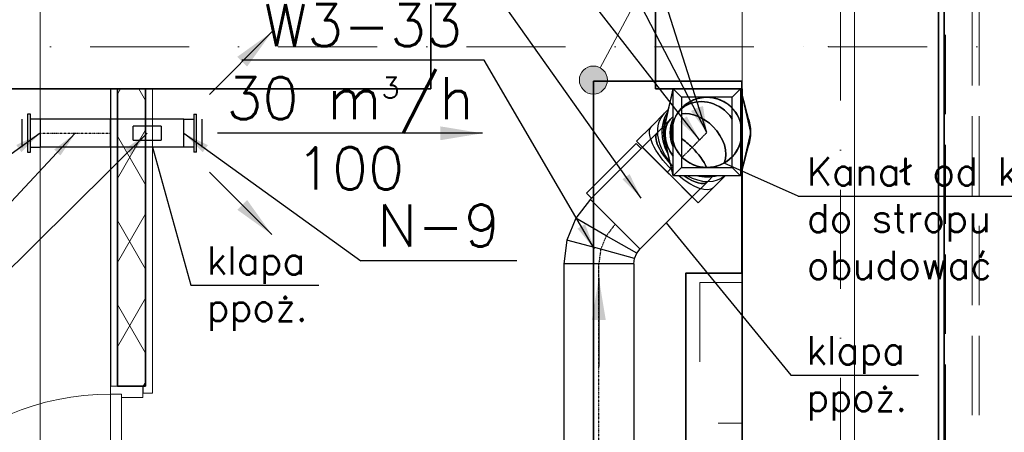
# Model space of a CAD drawing. Header units: millimetres. Extents: x -8078 to 241103, y -4319 to 602442.
# Tile 98 of 148: x 107137 to 110644, y 253239 to 254708. Entities that reach past the tile are written whole.
import ezdxf

# ---------------------------------------------------------------- set-up
doc = ezdxf.new("R2010")
doc.units = ezdxf.units.MM
doc.header["$MEASUREMENT"] = 0
for name, pattern in [('DASHDOT', [1, 0.5, -0.25, 0, -0.25]), ('Krawędzie ukryte', [3.912222, 2.822222, -1.09]), ('Kropki i Kreski', [6.702778, 3.527778, -1.763889, 0, -1.411111]), ('Przerywana', [5.644444, 2.822222, -2.822222])]:
    doc.linetypes.add(name, pattern=pattern)
for name, color, linetype in [('#IS_wentylacja_opisy_bud', 7, 'Continuous'), ('#podkład', 252, 'Continuous'), ('- A - ocieplenie', 7, 'Continuous'), ('- strefy pomieszczeń', 7, 'Continuous'), ('2D - Rysunki i Obrazki', 7, 'Continuous'), ('Drzwi Archicad', 7, 'Continuous'), ('FLUID-N', 7, 'Continuous'), ('FLUID-N-150-ARRGR', 7, 'Continuous'), ('FLUID-N-150-NUM', 7, 'Continuous'), ('FLUID-N-SYM', 7, 'Continuous'), ('FLUID-W3', 7, 'Continuous'), ('FLUID-W3-150-ARRDU', 7, 'Continuous'), ('FLUID-W3-150-NUM', 7, 'Continuous'), ('FLUID-W3-INS', 7, 'Continuous'), ('FLUID-W3-SYM', 7, 'Continuous'), ('Instalacje - Elektryczne', 7, 'Continuous'), ('Konstrukcja - Siatka mod', 7, 'Continuous'), ('Konstrukcja - Stropy', 7, 'Continuous'), ('Konstrukcja - Ściany działowe', 7, 'Continuous'), ('Konstrukcja - Ściany nośne wew..P', 7, 'Continuous'), ('Konstrukcja - Ściany zewnętrzne', 7, 'Continuous'), ('Opisy - Etykiety', 7, 'Continuous')]:
    doc.layers.add(name, color=color, linetype=linetype)
doc.styles.add('FDBES', font='simplex.shx')
doc.styles.add('STYL_AUTOMATYCZNY_6', font='txt')
doc.dimstyles.new('FDBES', dxfattribs={"dimscale": 50, "dimtxt": 4, "dimasz": 2.5, "dimexe": 0.8, "dimexo": 2, "dimgap": 1, "dimtad": 1, "dimdsep": 46, "dimtxsty": 'FDBES', "dimcen": 2.5, "dimclrd": 4, "dimclre": 5, "dimadec": 0, "dimazin": 0, "dimtfac": 1, "dimtmove": 0, "dimatfit": 3, "dimfxl": 1, "dimarcsym": 0})

# ---------------------------------------------------------------- blocks, each defined once
blk = doc.blocks.new('SDFGHB')
at = {"layer": 'Konstrukcja - Ściany działowe', "linetype": 'Continuous', "lineweight": 13}
h = blk.add_hatch(dxfattribs=at)
h.set_pattern_fill('Izolacja_miękka_0001', color=252, style=0, pattern_type=2)
h.set_pattern_definition([(60, (-208051.03, 747718.21), (-129.90381, 75), []), (120, (-208051.03, 747718.21), (129.90381, 75), [])])
h.paths.add_polyline_path([(47092.6, 465081.5), (47182.6, 465081.5), (47192.6, 465081.5), (47192.6, 466140.5), (47092.6, 466140.5)])
at = {"layer": 'Opisy - Etykiety', "linetype": 'Continuous', "lineweight": 13}
blk.add_hatch(color=252, dxfattribs=at).paths.add_polyline_path([(48738, 466171.9), (48741.8, 466152.7), (48752.6, 466136.5), (48768.9, 466125.7), (48788, 466121.9), (48807.1, 466125.7), (48823.4, 466136.5), (48834.2, 466152.7), (48838, 466171.9), (48834.2, 466191), (48823.4, 466207.2), (48807.1, 466218.1), (48788, 466221.9), (48768.9, 466218.1), (48752.6, 466207.2), (48741.8, 466191)])
at = {"layer": '- A - ocieplenie', "color": 252, "linetype": 'Continuous', "lineweight": 35, "ltscale": 100, "flags": 128}
for points in [[(50017.6, 471809.9), (50017.6, 459110.5)], [(50037.6, 459110.5), (50037.6, 471809.9)]]:
    blk.add_lwpolyline(points, dxfattribs=at)
at = {"layer": '- A - ocieplenie', "color": 252, "linetype": 'Krawędzie ukryte', "lineweight": 20, "ltscale": 100, "flags": 128}
for points in [[(50017.6, 471809.9), (50017.6, 459110.5)], [(50041.7, 471809.9), (50041.7, 459110.5)], [(50137.6, 459110.5), (50137.6, 471809.9)], [(50161.7, 459110.5), (50161.7, 471809.9)]]:
    blk.add_lwpolyline(points, dxfattribs=at)
at = {"color": 252, "linetype": 'Continuous', "lineweight": 35, "ltscale": 100, "flags": 128}
blk.add_lwpolyline([(48788, 466167.5), (49317.3, 466167.5), (49317.3, 465483.9), (49117, 465483.9), (49117, 463960.5), (48788, 463960.5)], close=True, dxfattribs=at)
at = {"layer": '2D - Rysunki i Obrazki', "color": 252, "linetype": 'Continuous', "lineweight": 13, "ltscale": 100, "flags": 128}
blk.add_lwpolyline([(46817.6, 467790.5), (49317.6, 467790.5), (49317.6, 463960.5), (46817.6, 463960.5)], close=True, dxfattribs=at)
at = {"layer": 'Drzwi Archicad', "color": 252, "linetype": 'Continuous', "lineweight": 35, "ltscale": 100}
for p, q in [((48208.7, 466140.5), (48208.7, 466440.5)), ((49008.7, 466140.5), (49008.7, 466440.5)), ((47092.6, 465081.5), (47182.6, 465081.5)), ((47092.6, 465081.5), (47182.6, 465081.5))]:
    blk.add_line(p, q, dxfattribs=at)
at = {"layer": 'Drzwi Archicad', "color": 252, "linetype": 'Continuous', "lineweight": 13, "ltscale": 100}
for p, q in [((47067.6, 465053.5), (47067.6, 465081.5)), ((47067.6, 465081.5), (47182.6, 465081.5)), ((47067.6, 465081.5), (47092.6, 465081.5)), ((47067.6, 465081.5), (47092.6, 465081.5)), ((47182.6, 465081.5), (47182.6, 465041.5)), ((47182.6, 465056.5), (47217.6, 465056.5)), ((47217.6, 465081.5), (47217.6, 465056.5)), ((47107.6, 465053.5), (47067.6, 465053.5)), ((47067.6, 465053.5), (47067.6, 464129.5)), ((47107.6, 465053.5), (47067.6, 465053.5)), ((47107.6, 465041.5), (47107.6, 465053.5)), ((47107.6, 464129.5), (47107.6, 465053.5)), ((47182.6, 465041.5), (47107.6, 465041.5))]:
    blk.add_line(p, q, dxfattribs=at)
blk.add_arc((47067.6, 464129.5), 924, 90, 180, dxfattribs=at)
at = {"layer": 'Instalacje - Elektryczne', "color": 252, "linetype": 'Przerywana', "lineweight": 20, "ltscale": 100, "flags": 128}
blk.add_lwpolyline([(49167.6, 465450.5), (49167.6, 464950.5), (49317.6, 464950.5), (49317.6, 465450.5)], close=True, dxfattribs=at)
at = {"layer": 'Konstrukcja - Siatka mod', "color": 252, "linetype": 'Kropki i Kreski', "lineweight": 13, "ltscale": 100}
for p, q in [((49667.6, 474496.4), (49667.6, 457531.6)), ((20180, 466290.5), (49624.6, 466290.5)), ((49624.6, 466290.5), (50624.6, 466290.5))]:
    blk.add_line(p, q, dxfattribs=at)
blk.add_point((49624.6, 466290.5), dxfattribs=at)
blk.add_point((49624.6, 466290.5), dxfattribs=at)
at = {"layer": 'Konstrukcja - Stropy', "color": 252, "linetype": 'Continuous', "lineweight": 13, "ltscale": 100, "flags": 128}
blk.add_lwpolyline([(22777.6, 458509.7), (34592.6, 458509.7), (34592.6, 463961.5), (37297.6, 463961.5), (37297.6, 458509.7), (49718.3, 458509.7), (49718.3, 471788.6), (40377.6, 471788.6), (40377.6, 466428.5), (30297.6, 466428.5), (30297.6, 467849.4), (22777.6, 467849.4)], close=True, dxfattribs=at)
at = {"layer": 'Konstrukcja - Ściany działowe', "color": 252, "linetype": 'Continuous', "lineweight": 13, "ltscale": 100}
for p, q in [((47092.6, 466140.5), (47067.6, 466140.5)), ((47067.6, 465081.5), (47092.6, 465081.5)), ((47182.6, 465056.5), (47217.6, 465056.5)), ((47217.6, 465081.5), (47217.6, 465056.5))]:
    blk.add_line(p, q, dxfattribs=at)
at = {"layer": 'Konstrukcja - Ściany działowe', "color": 252, "linetype": 'Continuous', "lineweight": 35, "ltscale": 100}
for p, q in [((47092.6, 466140.5), (47092.6, 465081.5)), ((47192.6, 466140.5), (47092.6, 466140.5)), ((47192.6, 465081.5), (47192.6, 466140.5)), ((47092.6, 465081.5), (47182.6, 465081.5)), ((47192.6, 465081.5), (47182.6, 465081.5))]:
    blk.add_line(p, q, dxfattribs=at)
at = {"layer": 'Konstrukcja - Ściany działowe', "color": 252, "linetype": 'Continuous', "lineweight": 25, "ltscale": 100}
for p, q in [((47217.6, 466140.5), (47192.6, 466140.5)), ((47182.6, 465081.5), (47182.6, 465056.5))]:
    blk.add_line(p, q, dxfattribs=at)
at = {"layer": 'Konstrukcja - Ściany działowe', "color": 252, "linetype": 'Continuous', "lineweight": 25, "ltscale": 100, "flags": 128}
blk.add_lwpolyline([(47067.6, 466140.5), (47067.6, 465081.5)], dxfattribs=at)
at = {"layer": 'Konstrukcja - Ściany działowe', "color": 252, "linetype": 'Continuous', "lineweight": 13, "ltscale": 100, "flags": 128}
blk.add_lwpolyline([(47217.6, 465081.5), (47217.6, 466140.5)], dxfattribs=at)
at = {"layer": 'Konstrukcja - Ściany nośne wew..P', "color": 252, "linetype": 'Continuous', "lineweight": 35, "ltscale": 100}
for p, q in [((48208.7, 466140.5), (48208.7, 466440.5)), ((49008.7, 466140.5), (49008.7, 466440.5))]:
    blk.add_line(p, q, dxfattribs=at)
at = {"layer": 'Konstrukcja - Ściany nośne wew..P', "color": 252, "linetype": 'Continuous', "lineweight": 35, "ltscale": 100, "flags": 128}
for points in [[(46333.9, 466140.5), (48208.7, 466140.5)], [(49008.7, 466140.5), (49317.6, 466140.5)]]:
    blk.add_lwpolyline(points, dxfattribs=at)
at = {"layer": 'Konstrukcja - Ściany zewnętrzne', "color": 252, "linetype": 'Continuous', "lineweight": 35, "ltscale": 100, "flags": 128}
for points in [[(50017.6, 458490.5), (50017.6, 471810.5)], [(49317.6, 466140.5), (49317.6, 458910.5)]]:
    blk.add_lwpolyline(points, dxfattribs=at)
at = {"layer": 'Opisy - Etykiety', "color": 252, "linetype": 'Continuous', "lineweight": 13, "ltscale": 100}
blk.add_line((48811.7, 466215.9), (49044.1, 466647.8), dxfattribs=at)
blk.add_circle((48788, 466171.9), 50, dxfattribs=at)
at = {"layer": '- strefy pomieszczeń', "color": 252, "linetype": 'Continuous', "lineweight": 13, "insert": (47336.6, 466769.8), "char_height": 200, "attachment_point": 1, "style": 'STYL_AUTOMATYCZNY_6'}
blk.add_mtext('\\A1;{\\pql;\\pt0,500;\\fGeneva CE|b0|i0|c0|p0;\\W1.000000;A: 7,65\\fGeneva CE|b0|i0|c0|p0;\\W1.000000;\\A1{\\H.66x;\\S^  ;}\\fGeneva CE|b0|i0|c0|p0;\\W1.000000; m\\fGeneva CE|b0|i0|c0|p0;\\W1.000000;\\A1{\\H.66x;\\S2^  ;}}', dxfattribs=at)
blk = doc.blocks.new('*U56492')
at = {"color": 14, "linetype": 'Continuous', "lineweight": -2}
for p, q in [((-125, 50), (-125, 49.8)), ((-125, 49.8), (-125, 0)), ((125, 49.8), (125, 50)), ((125, 0), (125, 49.8)), ((-125, 0), (-125, -49.8)), ((125, -49.8), (125, 0)), ((-125, -49.8), (-125, -50)), ((125, -50), (125, -49.8))]:
    blk.add_line(p, q, dxfattribs=at)
at = {"color": 0, "linetype": 'ByBlock', "lineweight": -2}
for p, q in [((125, 50), (-125, 50)), ((125, -50), (-125, -50))]:
    blk.add_line(p, q, dxfattribs=at)
at = {"layer": 'FLUID-N-SYM', "color": 2, "linetype": 'DASHDOT', "lineweight": -3}
blk.add_line((-125, 0), (125, 0), dxfattribs=at)
blk = doc.blocks.new('*U56493')
at = {"color": 14, "linetype": 'Continuous', "lineweight": -2}
for p, q in [((-131, 50), (-131, 49.8)), ((-131, 49.8), (-131, 0)), ((131, 49.8), (131, 50)), ((131, 0), (131, 49.8)), ((-131, 0), (-131, -49.8)), ((131, -49.8), (131, 0)), ((-131, -49.8), (-131, -50)), ((131, -50), (131, -49.8))]:
    blk.add_line(p, q, dxfattribs=at)
at = {"color": 0, "linetype": 'ByBlock', "lineweight": -2}
for p, q in [((131, 50), (-131, 50)), ((50, 25), (-50, 25)), ((-50, -25), (-50, 25)), ((50, 25), (50, -25)), ((-50, -25), (50, -25)), ((131, -50), (-131, -50))]:
    blk.add_line(p, q, dxfattribs=at)
blk = doc.blocks.new('*U56494')
at = {"color": 0, "linetype": 'ByBlock', "lineweight": -2}
for p, q in [((-67.5, 0, 45), (67.5, 0, 45)), ((-67.2, 0, 35), (-67.5, 0, 35)), ((-67.5, 0, 35), (-67.5, 0, 45)), ((67.2, 0, 35), (-67.2, 0, 35)), ((-50, 0, 0), (-50, 0, 35)), ((-50, 0, 65), (50, 0, 65)), ((50, 0, 35), (50, 0, 0)), ((67.5, 0, 35), (67.2, 0, 35)), ((67.5, 0, 45), (67.5, 0, 35))]:
    blk.add_line(p, q, dxfattribs=at)
at = {"color": 14, "linetype": 'Continuous', "lineweight": -2}
for p, q in [((-50, 0), (48.5, 0)), ((49, 0), (48.5, 0)), ((49, 0), (49.5, 0)), ((49.8, 0), (49.5, 0)), ((49.8, 0), (50, 0))]:
    blk.add_line(p, q, dxfattribs=at)
blk = doc.blocks.new('*U56495')
at = {"color": 0, "linetype": 'ByBlock', "lineweight": -2}
for p, q in [((-67.2, 0, 45), (-67.5, 0, 45)), ((-67.5, 0, 35), (-67.5, 0, 45)), ((-67.5, 0, 35), (67.5, 0, 35)), ((67.2, 0, 45), (-67.2, 0, 45)), ((-50, 0, 0), (-50, 0, 35)), ((50, 0, 65), (-50, 0, 65)), ((50, 0, 35), (50, 0, 0)), ((67.5, 0, 45), (67.2, 0, 45)), ((67.5, 0, 45), (67.5, 0, 35))]:
    blk.add_line(p, q, dxfattribs=at)
at = {"color": 14, "linetype": 'Continuous', "lineweight": -2}
for p, q in [((-49.8, 0), (-50, 0)), ((-49.8, 0), (-49.5, 0)), ((-49, 0), (-49.5, 0)), ((-49, 0), (-48.5, 0)), ((50, 0), (-48.5, 0))]:
    blk.add_line(p, q, dxfattribs=at)
blk = doc.blocks.new('*U85674')
at = {"color": 0, "linetype": 'ByBlock', "lineweight": -2}
for p, q in [((0.1, -7.6, 125), (0.1, -21.2, 125)), ((0.1, -21.2, 125), (0.1, -86, 125)), ((-0.1, -85.9, -125), (-0.1, -56.7, -125)), ((-0.1, -162.5, -125), (-0.1, -85.9, -125)), ((0.1, -86, 125), (0.1, -162.5, 125))]:
    blk.add_line(p, q, dxfattribs=at)
at = {"color": 14, "linetype": 'Continuous', "lineweight": -2, "extrusion": (-1, 1.60809e-16, 0.000787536)}
blk.add_ellipse((0, 37.5, 0.1), major_axis=(0, 125, 0), ratio=1, start_param=0.495624, end_param=1.075172, dxfattribs=at)
at = {"color": 3, "linetype": 'Continuous', "lineweight": -3, "extrusion": (-1, 1.60787e-16, 0.000787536)}
blk.add_ellipse((0, 22.3, 0.1), major_axis=(0.1, -0.2, 125), ratio=0.923879, start_param=0.105329, end_param=1.572854, dxfattribs=at)
at = {"color": 3, "linetype": 'Continuous', "lineweight": -3, "extrusion": (-1, 1.60772e-16, 0.000787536)}
blk.add_ellipse((0, 22.3, 0.1), major_axis=(-0.1, 0.2, -125), ratio=0.923879, start_param=4.714447, end_param=4.956914, dxfattribs=at)
at = {"color": 3, "linetype": 'Continuous', "lineweight": -3, "extrusion": (1, -1.60788e-16, -0.000787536)}
blk.add_ellipse((0, 22.3, 0.1), major_axis=(-0.1, 0.2, -125), ratio=0.923879, start_param=1.568738, end_param=3.036263, dxfattribs=at)
at = {"color": 3, "linetype": 'Continuous', "lineweight": -3, "extrusion": (1, -1.60757e-16, -0.000787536)}
blk.add_ellipse((0, 22.3, 0.1), major_axis=(-0.1, 0.2, -125), ratio=0.923879, start_param=1.326271, end_param=1.568738, dxfattribs=at)
at = {"color": 3, "linetype": 'Continuous', "lineweight": -3, "extrusion": (-1, 1.60776e-16, 0.000787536)}
for start_param, end_param in [(4.713503, 6.003983), (6.003983, 6.005956)]:
    blk.add_ellipse((0, -21.1, 0), major_axis=(-0.1, 0.1, -125), ratio=0.707107, start_param=start_param, end_param=end_param, dxfattribs=at)
at = {"color": 3, "linetype": 'Continuous', "lineweight": -3, "extrusion": (1, -1.60779e-16, -0.000787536)}
blk.add_ellipse((0, -21.1, 0), major_axis=(-0.1, 0.1, -125), ratio=0.707107, start_param=0.279202, end_param=1.569683, dxfattribs=at)
at = {"color": 3, "linetype": 'Continuous', "lineweight": -3, "extrusion": (1, -1.60781e-16, -0.000787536)}
blk.add_ellipse((0, 22.3, 0.1), major_axis=(-0.1, 0.2, -125), ratio=0.923879, start_param=0.066464, end_param=0.161959, dxfattribs=at)
at = {"color": 14, "linetype": 'Continuous', "lineweight": -3, "extrusion": (-1, 1.60811e-16, 0.000787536)}
for major_axis in [(0, -125), (0, 125)]:
    blk.add_ellipse((0, 37.5, 0.1), major_axis=major_axis, ratio=1, start_param=4.712389, end_param=4.908739, dxfattribs=at)
at = {"color": 3, "linetype": 'Continuous', "lineweight": -3, "extrusion": (-1, 1.60788e-16, 0.000787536)}
blk.add_ellipse((0, -21.1, 0), major_axis=(0.1, -0.1, 125), ratio=0.707107, start_param=0.487824, end_param=1.57191, dxfattribs=at)
at = {"color": 3, "linetype": 'Continuous', "lineweight": -3, "extrusion": (1, -1.60761e-16, -0.000787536)}
blk.add_ellipse((0, -21.1, 0), major_axis=(-0.1, 0.1, -125), ratio=0.707107, start_param=1.569683, end_param=2.653769, dxfattribs=at)
at = {"color": 14, "linetype": 'Continuous', "lineweight": -2, "extrusion": (-1, 1.60808e-16, 0.000787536)}
blk.add_ellipse((0, 37.5, 0.1), major_axis=(0, -125, 0), ratio=1, start_param=4.908739, end_param=6.30403, dxfattribs=at)
at = {"color": 3, "linetype": 'Continuous', "lineweight": -3, "extrusion": (-1, 1.60759e-16, 0.000787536)}
blk.add_ellipse((0, 22.3, 0.1), major_axis=(0.1, -0.2, 125), ratio=0.923879, start_param=5.111059, end_param=5.967643, dxfattribs=at)
at = {"color": 3, "linetype": 'Continuous', "lineweight": -3, "extrusion": (1, -1.60772e-16, -0.000787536)}
blk.add_ellipse((0, 22.3, 0.1), major_axis=(0.1, -0.2, 125), ratio=0.923879, start_param=0.315542, end_param=1.172127, dxfattribs=at)
at = {"color": 3, "linetype": 'Continuous', "lineweight": -3, "extrusion": (-1, 1.60829e-16, 0.000787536)}
blk.add_ellipse((0, -21.1, 0), major_axis=(0.1, -0.1, 125), ratio=0.707107, start_param=4.913631, end_param=6.284299, dxfattribs=at)
at = {"color": 3, "linetype": 'Continuous', "lineweight": -3, "extrusion": (1, -1.60852e-16, -0.000787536)}
blk.add_ellipse((0, -21.1, 0), major_axis=(0.1, -0.1, 125), ratio=0.707107, start_param=6.282072, end_param=7.652739, dxfattribs=at)
at = {"color": 3, "linetype": 'Continuous', "lineweight": -3, "extrusion": (-1, 1.60769e-16, 0.000787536)}
for start_param, end_param in [(4.713241, 5.486651), (5.486651, 5.489241)]:
    blk.add_ellipse((0, -86, 0), major_axis=(-0.1, 0, -125), ratio=0.382683, start_param=start_param, end_param=end_param, dxfattribs=at)
at = {"color": 3, "linetype": 'Continuous', "lineweight": -3, "extrusion": (1, -1.60803e-16, -0.000787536)}
blk.add_ellipse((0, -86, 0), major_axis=(-0.1, 0, -125), ratio=0.382683, start_param=0.796534, end_param=1.569944, dxfattribs=at)
at = {"color": 3, "linetype": 'Continuous', "lineweight": -3, "extrusion": (-1, 1.60825e-16, 0.000787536)}
blk.add_ellipse((0, -86, 0), major_axis=(0.1, 0, 125), ratio=0.382683, start_param=1.173481, end_param=1.571649, dxfattribs=at)
at = {"color": 3, "linetype": 'Continuous', "lineweight": -3, "extrusion": (1, -1.60828e-16, -0.000787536)}
blk.add_ellipse((0, -86, 0), major_axis=(-0.1, 0, -125), ratio=0.382683, start_param=1.569944, end_param=1.968112, dxfattribs=at)
at = {"color": 3, "linetype": 'Continuous', "lineweight": -3, "extrusion": (-1, 1.60805e-16, 0.000787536)}
blk.add_ellipse((0, -86, 0), major_axis=(-0.1, 0, -125), ratio=0.382683, start_param=0.000852, end_param=1.13819, dxfattribs=at)
at = {"color": 3, "linetype": 'Continuous', "lineweight": -3, "extrusion": (1, -1.60849e-16, -0.000787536)}
blk.add_ellipse((0, -86, 0), major_axis=(-0.1, 0, -125), ratio=0.382683, start_param=5.144995, end_param=6.282333, dxfattribs=at)
at = {"color": 3, "linetype": 'Continuous', "lineweight": -3, "extrusion": (-1, 1.60898e-16, 0.000787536)}
blk.add_ellipse((0, -86, 0), major_axis=(-0.1, 0, -125), ratio=0.382683, start_param=1.561696, end_param=3.142445, dxfattribs=at)
at = {"color": 3, "linetype": 'Continuous', "lineweight": -3, "extrusion": (1, -1.60784e-16, -0.000787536)}
blk.add_ellipse((0, -86, 0), major_axis=(0.1, 0, 125), ratio=0.382683, start_param=6.282333, end_param=7.863082, dxfattribs=at)
at = {"layer": 'FLUID-W3-INS', "color": 1, "linetype": 'Continuous', "lineweight": -3}
for p, q in [((-0.1, -85.9, -155), (-0.1, -26.7, -155)), ((0.1, -4.6, 155), (0.1, -21.2, 155)), ((0.1, -21.2, 155), (0.1, -86, 155)), ((-0.1, -162.5, -155), (-0.1, -85.9, -155)), ((0.1, -86, 155), (0.1, -162.5, 155)), ((-0.1, -162.5, -155), (0.1, -162.5, 155))]:
    blk.add_line(p, q, dxfattribs=at)
at = {"layer": 'FLUID-W3-INS', "color": 1, "linetype": 'Continuous', "lineweight": -3, "extrusion": (-1, 1.60864e-16, 0.000787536)}
blk.add_ellipse((0, 37.5, 0.1), major_axis=(0, 155, 0), ratio=1, start_param=0.436847, end_param=1.128465, dxfattribs=at)
at = {"layer": 'FLUID-W3-INS', "color": 1, "linetype": 'Continuous', "lineweight": -3, "extrusion": (-1, 1.60807e-16, 0.000787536)}
blk.add_ellipse((0, 37.5, 0.1), major_axis=(0, 155, 0), ratio=1, start_param=5.451358, end_param=5.544217, dxfattribs=at)
at = {"layer": 'FLUID-W3-INS', "color": 1, "linetype": 'Continuous', "lineweight": -3, "extrusion": (-1, 1.60863e-16, 0.000787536)}
blk.add_ellipse((0, -21.1, 0), major_axis=(-0.1, 0.1, -155), ratio=0.707107, start_param=0.055453, end_param=1.176647, dxfattribs=at)
at = {"layer": 'FLUID-W3-INS', "color": 1, "linetype": 'Continuous', "lineweight": -3, "extrusion": (-1, 1.60867e-16, 0.000787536)}
blk.add_ellipse((0, 22.3, 0.1), major_axis=(0.1, -0.3, 155), ratio=0.923879, start_param=5.031717, end_param=6.042823, dxfattribs=at)
at = {"layer": 'FLUID-W3-INS', "color": 1, "linetype": 'Continuous', "lineweight": -3, "extrusion": (-1, 1.60821e-16, 0.000787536)}
blk.add_ellipse((0, -21.1, 0), major_axis=(0.1, -0.1, 155), ratio=0.707107, start_param=4.854578, end_param=6.284299, dxfattribs=at)
at = {"layer": 'FLUID-W3-INS', "color": 1, "linetype": 'Continuous', "lineweight": -3, "extrusion": (-1, 1.60765e-16, 0.000787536)}
blk.add_ellipse((0, 37.5, 0.1), major_axis=(0, -155, 0), ratio=1, start_param=0.966044, end_param=1.102412, dxfattribs=at)
at = {"layer": 'FLUID-W3-INS', "color": 1, "linetype": 'Continuous', "lineweight": -3, "extrusion": (-1, 1.60815e-16, 0.000787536)}
blk.add_ellipse((0, 22.3, 0.1), major_axis=(-0.1, 0.3, -155), ratio=0.923879, start_param=0.492124, end_param=1.002899, dxfattribs=at)
at = {"layer": 'FLUID-W3-INS', "color": 1, "linetype": 'Continuous', "lineweight": -3, "extrusion": (-1, 1.60845e-16, 0.000787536)}
blk.add_ellipse((0, -86, 0), major_axis=(-0.1, 0.1, -155), ratio=0.382683, start_param=0.000852, end_param=1.320761, dxfattribs=at)
at = {"layer": 'FLUID-W3-INS', "color": 1, "linetype": 'Continuous', "lineweight": -3, "extrusion": (-1, 1.60761e-16, 0.000787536)}
blk.add_ellipse((0, -86, 0), major_axis=(-0.1, 0.1, -155), ratio=0.382683, start_param=1.542049, end_param=3.142445, dxfattribs=at)
at = {"layer": 'FLUID-W3-INS', "color": 1, "linetype": 'Continuous', "lineweight": -3, "extrusion": (-1, 1.60785e-16, 0.000787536)}
blk.add_ellipse((0, 37.5, 0.1), major_axis=(0, -155, 0), ratio=1, start_param=0.476678, end_param=0.596459, dxfattribs=at)
at = {"layer": 'FLUID-W3-SYM', "color": 2, "linetype": 'DASHDOT', "lineweight": -3}
for p, q in [((0, 22.3, 0.1), (0, 37.5, 0.1)), ((0, -21.1, 0), (0, 22.3, 0.1)), ((0, -86, 0), (0, -21.1, 0)), ((0, -87.8, 0), (0, -86, 0)), ((0, -139.4, 0), (0, -132.7, 0)), ((0, -162.5, 0), (0, -139.4, 0))]:
    blk.add_line(p, q, dxfattribs=at)
blk = doc.blocks.new('*U85675')
at = {"color": 0, "linetype": 'ByBlock', "lineweight": -2}
for p, q in [((-92.4, 47.6), (-40.8, 114.9)), ((-124.9, -30.8), (-92.4, 47.6)), ((-136, -114.9), (-124.9, -30.8)), ((136, -61.9), (124.1, -77.4)), ((116.6, -95.5), (114, -114.9)), ((124.1, -77.4), (116.6, -95.5))]:
    blk.add_line(p, q, dxfattribs=at)
at = {"color": 14, "linetype": 'Continuous', "lineweight": -2}
for p, q in [((-39.1, 113.2), (-40.8, 114.9)), ((47.6, 26.5), (-39.1, 113.2)), ((134.3, -60.2), (47.6, 26.5)), ((136, -61.9), (134.3, -60.2)), ((-136, -114.9), (-133.6, -114.9)), ((-133.6, -114.9), (-11, -114.9)), ((-11, -114.9), (111.6, -114.9)), ((111.6, -114.9), (114, -114.9))]:
    blk.add_line(p, q, dxfattribs=at)
at = {"color": 3, "linetype": 'Continuous', "lineweight": -3}
for p, q in [((15.8, -14.9), (-92.4, 47.6)), ((-4.2, -63.1), (-124.9, -30.8)), ((124.1, -77.4), (15.8, -14.9)), ((116.6, -95.5), (-4.2, -63.1))]:
    blk.add_line(p, q, dxfattribs=at)
at = {"layer": 'FLUID-W3-SYM', "color": 2, "linetype": 'DASHDOT', "lineweight": -3}
for p, q in [((15.8, -14.9), (47.6, 26.5)), ((47.6, 26.5), (47.6, 26.5)), ((-4.2, -63.1), (15.8, -14.9)), ((-11, -114.9), (-4.2, -63.1))]:
    blk.add_line(p, q, dxfattribs=at)
blk = doc.blocks.new('*U85676')
at = {"color": 0, "linetype": 'ByBlock', "lineweight": -2}
for p, q in [((131, 0, -125), (-131, 0, -125)), ((125, 0, 150), (-125, 0, 150)), ((-125, 0, 125), (125, 0, 125)), ((125, 0, 125), (131, 0, 125)), ((125, 0, 125), (125, 0, 150)), ((-131, 0, 125), (-125, 0, 125)), ((-125, 0, 150), (-125, 0, 125))]:
    blk.add_line(p, q, dxfattribs=at)
at = {"color": 14, "linetype": 'Continuous', "lineweight": -2}
for p, q in [((131, 0, 122.6), (131, 0, -122.6)), ((131, 0, 125), (131, 0, 122.6)), ((131, 0, -122.6), (131, 0, -125)), ((-131, 0, -122.6), (-131, 0, -24.5)), ((-131, 0, 12.2), (-131, 0, 122.6)), ((-131, 0, -0.2), (-131, 0, 12.2)), ((-131, 0, -125), (-131, 0, -122.6)), ((-131, 0, -24.5), (-131, 0, -0.2)), ((-131, 0, 122.6), (-131, 0, 125))]:
    blk.add_line(p, q, dxfattribs=at)
blk = doc.blocks.new('*U85677')
at = {"color": 0, "linetype": 'ByBlock', "lineweight": -2}
for p, q in [((0, 155, 120), (0, 125, 90)), ((0, 125, -90), (0, 155, -120)), ((0, 125, 90), (0, 125, -90)), ((0, 125, -90), (0, -125, -90)), ((0, -125, 90), (0, 125, 90)), ((0, 22.6, 122.9), (0, 31.8, 120)), ((0, 22.6, -122.9), (0, 31.8, -120)), ((0, -31.8, -120), (0, -22.6, -122.9)), ((0, -31.8, 120), (0, -22.6, 122.9)), ((0, -125, -90), (0, -125, 90)), ((0, -155, -120), (0, -125, -90)), ((0, -155, 120), (0, -125, 90))]:
    blk.add_line(p, q, dxfattribs=at)
at = {"color": 14, "linetype": 'Continuous', "lineweight": -2}
for p, q in [((0, 155, -120), (0, 155, 120)), ((0, -155, -120), (0, 155, -120)), ((0, 155, 120), (0, -155, 120)), ((0, -155, 120), (0, -155, -120))]:
    blk.add_line(p, q, dxfattribs=at)
at = {"color": 3, "linetype": 'Continuous', "lineweight": -3}
for p, q in [((0, 17.9, 120), (0, 0, 125)), ((0, 0, -125), (0, 17.9, -120)), ((0, -17.9, -120), (0, 0, -125)), ((0, 0, 125), (0, -17.9, 120))]:
    blk.add_line(p, q, dxfattribs=at)
at = {"color": 14, "linetype": 'Continuous', "lineweight": -3, "extrusion": (1, -1.98968e-48, 7.00102e-17)}
for major_axis, start_param, end_param in [((0, 0, -125), 1.570796, 2.857799), ((0, 0, -125), 0.766994, 1.570796), ((0, 0, -125), 0, 0.766994), ((0, 0, -125), 2.857799, 2.959478), ((0, 0, -125), 2.959478, 3.141593), ((0, 0, 125), 2.959478, 3.141593), ((0, 0, 125), 0, 0.766994), ((0, 0, 125), 2.857799, 2.959478), ((0, 0, 125), 1.570796, 2.857799), ((0, 0, 125), 0.766994, 1.570796)]:
    blk.add_ellipse((0, 0), major_axis=major_axis, ratio=1, start_param=start_param, end_param=end_param, dxfattribs=at)
at = {"color": 3, "linetype": 'Continuous', "lineweight": -3, "extrusion": (-1, 1.69845e-17, 1.76215e-17)}
for major_axis in [(0, 86.7, 90), (0, -86.7, -90)]:
    blk.add_ellipse((0, 0), major_axis=major_axis, ratio=1, start_param=0, end_param=0.803802, dxfattribs=at)
at = {"color": 3, "linetype": 'Continuous', "lineweight": -3, "extrusion": (-1, -1.31668e-17, -1.79181e-25)}
blk.add_ellipse((0, 0), major_axis=(0, 125, 0), ratio=1, start_param=0, end_param=0.803802, dxfattribs=at)
at = {"color": 3, "linetype": 'Continuous', "lineweight": -3, "extrusion": (-1, 8.13208e-18, -5.27953e-17)}
for start_param, end_param in [(0, 0.803802), (0.803802, 1.607605)]:
    blk.add_ellipse((0, 0), major_axis=(0, 86.7, 90), ratio=1, start_param=start_param, end_param=end_param, dxfattribs=at)
at = {"color": 3, "linetype": 'Continuous', "lineweight": -3, "extrusion": (-1, 2.43506e-18, 1.32229e-17)}
for major_axis in [(0, 22.6, 122.9), (0, -22.6, -122.9)]:
    blk.add_ellipse((0, 0), major_axis=major_axis, ratio=1, start_param=0, end_param=0.10168, dxfattribs=at)
at = {"color": 3, "linetype": 'Continuous', "lineweight": -3, "extrusion": (-1, 3.1436e-18, -1.07781e-17)}
for major_axis in [(0, 35, -120), (0, -35, 120)]:
    blk.add_ellipse((0, 0), major_axis=major_axis, ratio=1, start_param=0, end_param=0.10168, dxfattribs=at)
at = {"color": 3, "linetype": 'Continuous', "lineweight": -3, "extrusion": (-1, -6.13898e-30, -7.00102e-17)}
for start_param, end_param in [(0.182114, 0.283794), (0, 0.182114)]:
    blk.add_ellipse((0, 0), major_axis=(0, 0, 125), ratio=1, start_param=start_param, end_param=end_param, dxfattribs=at)
at = {"color": 3, "linetype": 'Continuous', "lineweight": -3, "extrusion": (-1, 2.6005e-18, -7.01483e-17)}
for major_axis, start_param, end_param in [((0, 35, -120), 0, 0.10168), ((0, 35, -120), 0.10168, 0.283794), ((0, -35, 120), 0.10168, 0.283794), ((0, -35, 120), 0, 0.10168)]:
    blk.add_ellipse((0, 0), major_axis=major_axis, ratio=1, start_param=start_param, end_param=end_param, dxfattribs=at)
at = {"color": 3, "linetype": 'Continuous', "lineweight": -3, "extrusion": (-1, -9.19688e-30, -1.31668e-17)}
blk.add_ellipse((0, 0), major_axis=(0, 0, 125), ratio=1, start_param=0, end_param=0.182114, dxfattribs=at)
at = {"color": 3, "linetype": 'Continuous', "lineweight": -3, "extrusion": (-1, -4.19091e-18, 2.27576e-17)}
for major_axis in [(0, 22.6, -122.9), (0, -22.6, 122.9)]:
    blk.add_ellipse((0, 0), major_axis=major_axis, ratio=1, start_param=0, end_param=0.182114, dxfattribs=at)
at = {"color": 3, "linetype": 'Continuous', "lineweight": -3, "extrusion": (-1, 9.24737e-30, -1.31668e-17)}
blk.add_ellipse((0, 0), major_axis=(0, 0, -125), ratio=1, start_param=0, end_param=0.182114, dxfattribs=at)
at = {"color": 3, "linetype": 'Continuous', "lineweight": -3, "extrusion": (-1, 6.16422e-30, -7.00102e-17)}
for start_param, end_param in [(0, 0.182114), (0.182114, 0.283794)]:
    blk.add_ellipse((0, 0), major_axis=(0, 0, -125), ratio=1, start_param=start_param, end_param=end_param, dxfattribs=at)
at = {"color": 3, "linetype": 'Continuous', "lineweight": -3, "extrusion": (-1, -1.31668e-17, -2.52435e-32)}
blk.add_ellipse((0, 0), major_axis=(0, -125), ratio=1, start_param=0, end_param=0.803802, dxfattribs=at)
at = {"layer": 'FLUID-W3-INS', "color": 1, "linetype": 'Continuous', "lineweight": -3}
for p, q in [((0, 155, 120), (0, 25.7, 152.9)), ((0, 155, 120), (0, 0, 155)), ((0, 155, -120), (0, 25.7, -152.9)), ((0, 0, -155), (0, 155, -120)), ((0, 0, 155), (0, -155, 120)), ((0, -155, -120), (0, 0, -155)), ((0, -25.7, -152.9), (0, -155, -120)), ((0, -25.7, 152.9), (0, -155, 120))]:
    blk.add_line(p, q, dxfattribs=at)
at = {"layer": 'FLUID-W3-INS', "color": 1, "linetype": 'Continuous', "lineweight": -3, "extrusion": (-1, 3.97078e-27, -3.31153e-19)}
blk.add_ellipse((0, 0), major_axis=(0, 0, 155), ratio=1, start_param=0, end_param=0.166581, dxfattribs=at)
at = {"layer": 'FLUID-W3-INS', "color": 1, "linetype": 'Continuous', "lineweight": -3, "extrusion": (-1, 2.18386e-18, -1.29884e-17)}
for major_axis in [(0, 25.7, -152.9), (0, -25.7, 152.9)]:
    blk.add_ellipse((0, 0), major_axis=major_axis, ratio=1, start_param=0, end_param=0.166581, dxfattribs=at)
at = {"layer": 'FLUID-W3-INS', "color": 1, "linetype": 'Continuous', "lineweight": -3, "extrusion": (-1, 2.48718e-31, -3.31153e-19)}
blk.add_ellipse((0, 0), major_axis=(0, 0, -155), ratio=1, start_param=0, end_param=0.166581, dxfattribs=at)
blk = doc.blocks.new('*U85678')
at = {"color": 0, "linetype": 'ByBlock', "lineweight": -2}
for p, q in [((0, 124.7, 8.5), (0, 124.7, 8.6)), ((-0.1, 0, -124.9), (-0.1, 0, -125.1)), ((0.1, 0, 124.9), (0.1, 0, 125.1)), ((0, -124.7, 8.6), (0, -124.7, 8.5))]:
    blk.add_line(p, q, dxfattribs=at)
at = {"color": 14, "linetype": 'Continuous', "lineweight": -3, "extrusion": (-0.999999, -2.83277e-16, 0.001114)}
for major_axis, start_param, end_param in [((0, 125), 5.890486, 6.675884), ((0, 125), 4.712389, 5.302795), ((0, -125), 5.890486, 6.675884)]:
    blk.add_ellipse((0, 0, -0.1), major_axis=major_axis, ratio=0.999999, start_param=start_param, end_param=end_param, dxfattribs=at)
at = {"color": 14, "linetype": 'Continuous', "lineweight": -3, "extrusion": (0.999999, 2.83277e-16, -0.001114)}
for major_axis in [(0, 125), (0, -125)]:
    blk.add_ellipse((0, 0, 0.1), major_axis=major_axis, ratio=0.999999, start_param=4.712389, end_param=7.853982, dxfattribs=at)
at = {"color": 14, "linetype": 'Continuous', "lineweight": -2, "extrusion": (-0.999999, -2.83277e-16, 0.001114)}
for major_axis, start_param, end_param in [((0, 125, 0), 5.477584, 5.890486), ((0, 125, 0), 1.282585, 1.570796), ((0, -125), 4.712389, 5.0006), ((0, -125, 0), 1.37911, 1.570796), ((0, -125), 0.392699, 0.805601)]:
    blk.add_ellipse((0, 0, -0.1), major_axis=major_axis, ratio=0.999999, start_param=start_param, end_param=end_param, dxfattribs=at)
at = {"layer": 'FLUID-W3-SYM', "color": 2, "linetype": 'DASHDOT', "lineweight": -3}
blk.add_line((0, 0, -0.1), (0, 0, 0.1), dxfattribs=at)
blk = doc.blocks.new('*U85714')
at = {"color": 14, "linetype": 'Continuous', "lineweight": -2}
for p, q in [((-647.5, 125), (-647.5, 122.6)), ((-647.5, 122.6), (-647.5, 0)), ((647.5, 122.6), (647.5, 125)), ((647.5, 0), (647.5, 122.6)), ((-647.5, 0), (-647.5, -122.6)), ((647.5, -122.6), (647.5, 0)), ((-647.5, -122.6), (-647.5, -125)), ((647.5, -125), (647.5, -122.6))]:
    blk.add_line(p, q, dxfattribs=at)
at = {"color": 0, "linetype": 'ByBlock', "lineweight": -2}
for p, q in [((647.5, 125), (-647.5, 125)), ((647.5, -125), (-647.5, -125))]:
    blk.add_line(p, q, dxfattribs=at)
at = {"layer": 'FLUID-W3-SYM', "color": 2, "linetype": 'DASHDOT', "lineweight": -3}
for p, q in [((-647.5, 0), (647.5, 0)), ((-647.5, 0), (-647.4, 0)), ((522.5, 0), (647.5, 0))]:
    blk.add_line(p, q, dxfattribs=at)
blk = doc.blocks.new('*U56469')
at = {"color": 5, "lineweight": -2}
blk.add_leader([(-222.7, -222.7), (0, 0)], dimstyle='FDBES', override={"dimscale": 60, "dimclrd": 5}, dxfattribs=at)
blk = doc.blocks.new('*U56470')
at = {"color": 5, "lineweight": -2}
blk.add_leader([(-222.7, 222.7), (0, 0)], dimstyle='FDBES', override={"dimscale": 60, "dimclrd": 5}, dxfattribs=at)
blk = doc.blocks.new('*U56480')
at = {"color": 7, "lineweight": -2}
blk.add_line((-622.4, -443.7), (-1178.1, -443.7), dxfattribs=at)
at = {"color": 0, "lineweight": -2, "insert": (-900.3, -443.7), "char_height": 150, "attachment_point": 5, "style": 'FDBES'}
blk.add_mtext('N-9\\P ', dxfattribs=at)
at = {"color": 7, "lineweight": -2}
blk.add_leader([(0, 0), (-622.4, -443.7)], dimstyle='FDBES', override={"dimscale": 37.5, "dimclrd": 7, "dimclre": 7}, dxfattribs=at)
blk = doc.blocks.new('*U56481')
at = {"color": 7, "lineweight": -2}
blk.add_line((-686.7, -733.7), (-1363.8, -733.7), dxfattribs=at)
at = {"color": 0, "lineweight": -2, "insert": (-1025.3, -733.7), "char_height": 150, "attachment_point": 5, "style": 'FDBES'}
blk.add_mtext('N-10\\P ', dxfattribs=at)
at = {"color": 7, "lineweight": -2}
blk.add_leader([(0, 0), (-686.7, -733.7)], dimstyle='FDBES', override={"dimscale": 37.5, "dimclrd": 7, "dimclre": 7}, dxfattribs=at)
blk = doc.blocks.new('*U56482')
at = {"color": 7, "lineweight": -2}
blk.add_line((-974.8, -963.7), (-1587.7, -963.7), dxfattribs=at)
at = {"color": 0, "lineweight": -2, "insert": (-1281.3, -963.7), "char_height": 150, "attachment_point": 5, "style": 'FDBES'}
blk.add_mtext('N-11\\P ', dxfattribs=at)
at = {"color": 7, "lineweight": -2}
blk.add_leader([(0, 0), (-974.8, -963.7)], dimstyle='FDBES', override={"dimscale": 37.5, "dimclrd": 7, "dimclre": 7}, dxfattribs=at)
blk = doc.blocks.new('*U56483')
at = {"color": 7, "lineweight": -2}
blk.add_line((1185.6, -453.7), (629.9, -453.7), dxfattribs=at)
at = {"color": 0, "lineweight": -2, "insert": (907.7, -453.7), "char_height": 150, "attachment_point": 5, "style": 'FDBES'}
blk.add_mtext('N-9\\P ', dxfattribs=at)
at = {"color": 7, "lineweight": -2}
blk.add_leader([(0, 0), (629.9, -453.7)], dimstyle='FDBES', override={"dimscale": 37.5, "dimclrd": 7, "dimclre": 7}, dxfattribs=at)
blk = doc.blocks.new('*U56497')
at = {"color": 7, "lineweight": -2, "insert": (-471.4, 0), "char_height": 150, "attachment_point": 5, "rotation": 180, "style": 'FDBES'}
blk.add_mtext('30 m{\\A2;\\H0.5x;3}/h\\P100', dxfattribs=at)
at = {"color": 5, "lineweight": -2}
blk.add_leader([(-942.9, 0), (0, 0)], dimstyle='FDBES', override={"dimscale": 60, "dimclrd": 5}, dxfattribs=at)
blk = doc.blocks.new('*U56781')
at = {"color": 5, "lineweight": -2}
blk.add_leader([(0, 0), (-315, 0)], dimstyle='FDBES', override={"dimscale": 60, "dimclrd": 5}, dxfattribs=at)
blk = doc.blocks.new('*U86366')
at = {"color": 7, "lineweight": -2}
blk.add_line((-393.7, 672.5), (-1256.5, 672.5), dxfattribs=at)
at = {"color": 0, "lineweight": -2, "insert": (-825.1, 672.5), "char_height": 150, "attachment_point": 5, "style": 'FDBES'}
blk.add_mtext('W3-33\\P ', dxfattribs=at)
at = {"color": 7, "lineweight": -2}
blk.add_leader([(0, 0), (-393.7, 672.5)], dimstyle='FDBES', override={"dimscale": 37.5, "dimclrd": 7, "dimclre": 7}, dxfattribs=at)
blk = doc.blocks.new('*U86367')
at = {"color": 7, "lineweight": -2}
blk.add_line((-524.1, 738.8), (-1322.7, 738.8), dxfattribs=at)
at = {"color": 0, "lineweight": -2, "insert": (-923.4, 738.8), "char_height": 150, "attachment_point": 5, "style": 'FDBES'}
blk.add_mtext('W3-31\\P ', dxfattribs=at)
at = {"color": 7, "lineweight": -2}
blk.add_leader([(0, 0), (-524.1, 738.8)], dimstyle='FDBES', override={"dimscale": 37.5, "dimclrd": 7, "dimclre": 7}, dxfattribs=at)
blk = doc.blocks.new('*U86368')
at = {"color": 7, "lineweight": -2}
blk.add_line((-592.4, 759.2), (-1462.4, 759.2), dxfattribs=at)
at = {"color": 0, "lineweight": -2, "insert": (-1027.4, 759.2), "char_height": 150, "attachment_point": 5, "style": 'FDBES'}
blk.add_mtext('W3-34\\P ', dxfattribs=at)
at = {"color": 7, "lineweight": -2}
blk.add_leader([(0, 0), (-592.4, 759.2)], dimstyle='FDBES', override={"dimscale": 37.5, "dimclrd": 7, "dimclre": 7}, dxfattribs=at)
blk = doc.blocks.new('*U86369')
at = {"color": 7, "lineweight": -2}
blk.add_line((-503.7, 970.2), (-1366.6, 970.2), dxfattribs=at)
at = {"color": 0, "lineweight": -2, "insert": (-935.2, 970.2), "char_height": 150, "attachment_point": 5, "style": 'FDBES'}
blk.add_mtext('W3-35\\P ', dxfattribs=at)
at = {"color": 7, "lineweight": -2}
blk.add_leader([(0, 0), (-503.7, 970.2)], dimstyle='FDBES', override={"dimscale": 37.5, "dimclrd": 7, "dimclre": 7}, dxfattribs=at)
blk = doc.blocks.new('*U86370')
at = {"color": 7, "lineweight": -2}
blk.add_line((-387.2, 1213.2), (-1243, 1213.2), dxfattribs=at)
at = {"color": 0, "lineweight": -2, "insert": (-815.1, 1213.2), "char_height": 150, "attachment_point": 5, "style": 'FDBES'}
blk.add_mtext('W3-36\\P ', dxfattribs=at)
at = {"color": 7, "lineweight": -2}
blk.add_leader([(0, 0), (-387.2, 1213.2)], dimstyle='FDBES', override={"dimscale": 37.5, "dimclrd": 7, "dimclre": 7}, dxfattribs=at)

msp = doc.modelspace()

# ---------------------------------------------------------------- linework, layer by layer
for p, q in [((107610.3, 254253.7), (107747.3, 253762.7)), ((109910, 254080), (109646, 254197.4)), ((109439.5, 253984.3), (109883.5, 253442.8))]:
    msp.add_line(p, q)
at = {"color": 7, "lineweight": -2}
for p, q in [((109910, 254080), (111177.3, 254080)), ((107747.3, 253762.7), (108202.4, 253762.7)), ((109883.5, 253442.8), (110338.6, 253442.8))]:
    msp.add_line(p, q, dxfattribs=at)

# ---------------------------------------------------------------- block references
at = {"layer": '#podkład'}
msp.add_blockref('SDFGHB', (60392.7, -211678.7), dxfattribs=at)
at = {"layer": 'FLUID-N', "color": 1, "linetype": 'Continuous', "lineweight": -2, "extrusion": (-1, 4.66974e-16, 6.12323e-17)}
msp.add_blockref('*U56494', (-254303.7, -515, -107210.3), dxfattribs=at)
at = {"layer": 'FLUID-N', "color": 1, "linetype": 'Continuous', "rotation": 359.9999999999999}
msp.add_blockref('*U56492', (107335.3, 254303.7, -515), dxfattribs=at)
at = {"layer": 'FLUID-N', "color": 1, "linetype": 'Continuous', "lineweight": -2, "rotation": 360}
msp.add_blockref('*U56493', (107591.3, 254303.7, -515), dxfattribs=at)
at = {"layer": 'FLUID-N', "color": 1, "linetype": 'Continuous', "lineweight": -2, "extrusion": (1, -2.44929e-16, 6.12323e-17), "rotation": 180}
msp.add_blockref('*U56495', (254303.7, -515, 107722.3), dxfattribs=at)
at = {"layer": 'FLUID-N-150-ARRGR', "color": 7, "lineweight": -2, "rotation": 180}
for name, p in [('*U56469', (107813, 254441.9, -515)), ('*U56497', (107842.3, 254303.7, -515)), ('*U56470', (107813, 254165.5, -515))]:
    msp.add_blockref(name, p, dxfattribs=at)
at = {"layer": 'FLUID-N-150-NUM', "linetype": 'ByBlock', "lineweight": -2}
for name, p in [('*U56481', (107335.3, 254303.7, -515)), ('*U56482', (107591.3, 254303.7, -515)), ('*U56480', (107210.3, 254303.7, -515)), ('*U56483', (107722.3, 254303.7, -515))]:
    msp.add_blockref(name, p, dxfattribs=at)
at = {"layer": 'FLUID-W3', "color": 144, "linetype": 'Continuous', "extrusion": (-0.707107, 0.707107, -0.000787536), "rotation": 90.00000000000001}
msp.add_blockref('*U85674', (-257273.2, -326.8, 102333.8), dxfattribs=at)
at = {"layer": 'FLUID-W3', "color": 144, "linetype": 'Continuous', "extrusion": (1, 0, -1.83697e-16), "rotation": 270}
msp.add_blockref('*U85677', (254306.8, -42.5, 109585.1), dxfattribs=at)
at = {"layer": 'FLUID-W3', "color": 144, "linetype": 'Continuous', "extrusion": (-0.999999, 0, -0.001114), "rotation": 89.99999999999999}
msp.add_blockref('*U85678', (-254306.8, -297, -109584.9), dxfattribs=at)
at = {"layer": 'FLUID-W3', "color": 144, "linetype": 'Continuous', "extrusion": (-0.707107, 0.707107, -3.27003e-16), "rotation": 359.9999999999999}
msp.add_blockref('*U85676', (-256979.5, -444.8, 102333.6), dxfattribs=at)
at = {"layer": 'FLUID-W3', "color": 144, "linetype": 'Continuous', "extrusion": (-2.6231e-16, 5.39866e-16, -1), "rotation": 224.9999999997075}
msp.add_blockref('*U85675', (-109185.1, 253891.1, 444.8), dxfattribs=at)
at = {"layer": 'FLUID-W3', "color": 144, "linetype": 'Continuous', "lineweight": -2, "rotation": 90.03128857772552}
msp.add_blockref('*U85714', (109200.3, 253191.2, -444.8), dxfattribs=at)
at = {"layer": 'FLUID-W3-150-ARRDU', "lineweight": -2, "rotation": 90.03128857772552}
msp.add_blockref('*U56781', (109200, 253788.7, -444.8), dxfattribs=at)
at = {"layer": 'FLUID-W3-150-NUM', "linetype": 'ByBlock', "lineweight": -2}
for name, p in [('*U86370', (109585.1, 254306.8, -42.5)), ('*U86369', (109585.2, 254306.8, -174.9)), ('*U86368', (109558.9, 254280.4, -407.3)), ('*U86367', (109351.2, 254072.7, -444.8)), ('*U86366', (109185.1, 253891.1, -444.8))]:
    msp.add_blockref(name, p, dxfattribs=at)

# ---------------------------------------------------------------- texts
at = {"layer": '#IS_wentylacja_opisy_bud', "color": 7, "lineweight": 35, "char_height": 100, "width": 1327, "attachment_point": 1, "rotation": 0}
for s, insert in [('\\pxql;\\Fromans.shx;Kana\\Fromans.shx|c238;ł od klapy do stropu należy obudować ppoż.', (109940.6, 254217.9)), ('\\pxql;\\Fromans.shx;klapa\\Pppo\\Fromans.shx|c238;ż.', (107802.9, 253900.7)), ('\\pxql;\\Fromans.shx;klapa\\Pppo\\Fromans.shx|c238;ż.', (109939.1, 253580.7))]:
    msp.add_mtext(s, dxfattribs=dict(at, insert=insert))

doc.saveas('drawing.dxf')
